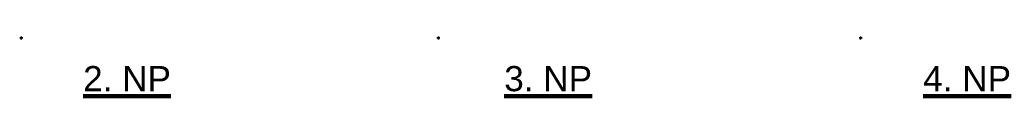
# Model space of a CAD drawing. Header units: millimetres. Extents: x 537057 to 1501572, y -190379 to -110693.
# Tile 1 of 5: x 1060586 to 1256441, y -186977 to -175976. Entities that reach past the tile are written whole.
import ezdxf

# ---------------------------------------------------------------- set-up
doc = ezdxf.new("R2010")
doc.units = ezdxf.units.MM
doc.header["$LTSCALE"] = 10
doc.layers.add('CKTEXTY_VELKE', color=4, linetype='Continuous', lineweight=100)
doc.layers.add('TP_referenční_bod', color=1, linetype='Continuous')
doc.styles.add('TOP_ARIAL_CE', font='arial.ttf', dxfattribs={"height": 100})

msp = doc.modelspace()

# ---------------------------------------------------------------- linework, layer by layer
at = {"layer": 'TP_referenční_bod'}
for points in [[(1060886, -175976), (1060886, -176276), (1061186, -176276), (1060886, -176276), (1060886, -176576), (1060886, -176276), (1060586, -176276), (1060886, -176276), (1060886, -176126, -1), (1060886, -176426, -1), (1060886, -176126, -0.767327)], [(1143864, -175976), (1143864, -176276), (1144164, -176276), (1143864, -176276), (1143864, -176576), (1143864, -176276), (1143564, -176276), (1143864, -176276), (1143864, -176126, -1), (1143864, -176426, -1), (1143864, -176126, -0.767327)], [(1227848, -175976), (1227848, -176276), (1228148, -176276), (1227848, -176276), (1227848, -176576), (1227848, -176276), (1227548, -176276), (1227848, -176276), (1227848, -176126, -1), (1227848, -176426, -1), (1227848, -176126, -0.767327)]]:
    msp.add_lwpolyline(points, format="xyb", dxfattribs=at)

# ---------------------------------------------------------------- texts
at = {"layer": 'CKTEXTY_VELKE', "color": 7, "style": 'TOP_ARIAL_CE'}
for s, p in [('%%U2. NP', (1073204, -186889)), ('%%U3. NP', (1156971, -186889)), ('%%U4. NP', (1240315, -186889))]:
    msp.add_text(s, height=5000, dxfattribs=at).set_placement(p)

doc.saveas('drawing.dxf')
